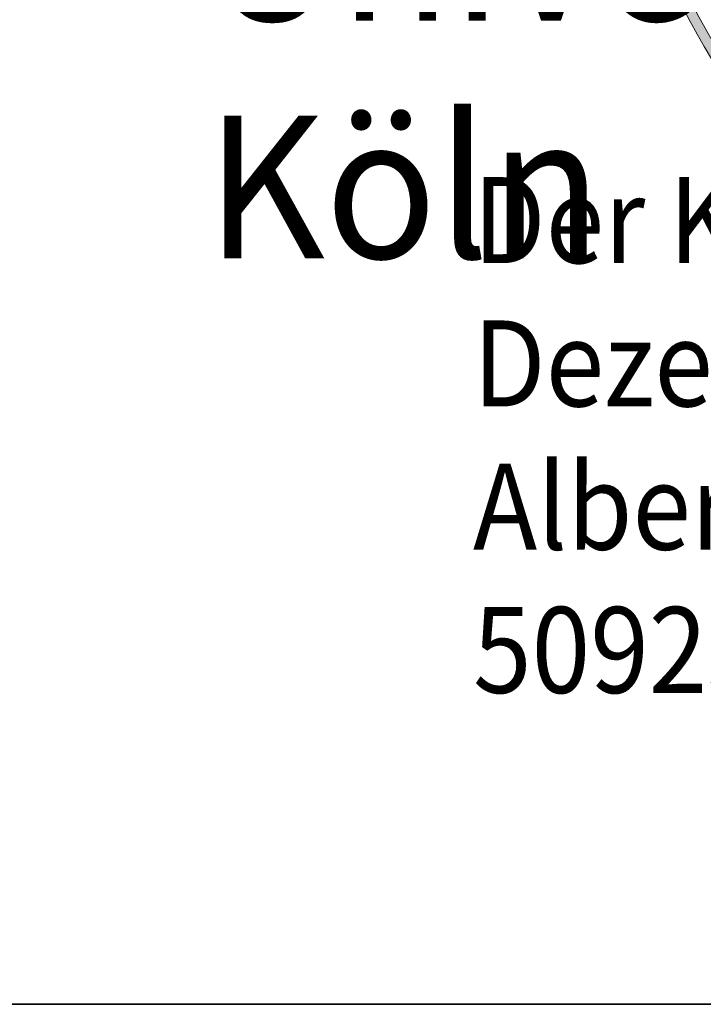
# Model space of a CAD drawing. Header units: metres. Extents: x -185 to -10, y 10 to 129.
# Tile 3 of 29: x -58 to -41, y 80 to 103. Entities that reach past the tile are written whole.
import ezdxf

# ---------------------------------------------------------------- set-up
doc = ezdxf.new("R2010")
doc.units = ezdxf.units.M
doc.header["$LTSCALE"] = 0.0125
doc.layers.add('Z_Schriftfeld-Logo', color=7, linetype='Continuous', lineweight=0, true_color=0xcccccc)
doc.layers.add('Z_Schriftfeld-Logoschraffur', color=7, linetype='Continuous', lineweight=0, true_color=0xdedede)
doc.styles.add('Arial', font='arial.ttf')

# ---------------------------------------------------------------- blocks, each defined once
blk = doc.blocks.new('UzK_Logo')
at = {"layer": 'Z_Schriftfeld-Logoschraffur'}
h = blk.add_hatch(color=256, dxfattribs=at)
h.dxf.hatch_style = 1
h.paths.add_polyline_path([(-11.866, 19.047), (-12.371, 19.047, 0.742279), (-0.259, -22.711), (-0.279, -22.707), (-0.33, -22.693), (-0.382, -22.676), (-0.433, -22.654), (-0.55, -22.635), (-0.669, -22.609), (-0.788, -22.578), (-0.907, -22.541), (-1.025, -22.5), (-1.141, -22.456), (-1.262, -22.405, -0.732246)])
h.paths.add_polyline_path([(6.501, -20.806), (7.435, -20.485), (8.349, -20.124), (9.242, -19.723), (10.114, -19.284), (10.963, -18.807), (11.787, -18.294), (12.587, -17.746), (13.361, -17.164), (14.107, -16.549), (14.825, -15.902), (15.514, -15.224), (16.119, -14.574), (16.119, -14.114), (16.069, -14.173), (15.434, -14.868), (14.77, -15.534), (14.077, -16.172), (13.356, -16.778), (12.61, -17.353), (11.837, -17.896), (11.041, -18.405), (10.221, -18.879), (9.379, -19.318), (8.515, -19.721), (7.632, -20.085), (6.729, -20.411), (5.807, -20.698), (4.869, -20.943), (3.914, -21.147), (2.945, -21.308), (2.591, -21.663), (3.593, -21.515), (4.579, -21.322), (5.549, -21.086)])
h.paths.add_polyline_path([(16.119, -16.001), (16.119, -15.614, -0.191981), (0.956, -22.421), (0.882, -22.452), (0.744, -22.504), (0.607, -22.55), (0.47, -22.59), (0.333, -22.623), (0.197, -22.65), (0.164, -22.656), (0.144, -22.664), (0.09, -22.684), (0.037, -22.7), (-0.018, -22.712, 0.200068)])
at = {"layer": 'Z_Schriftfeld-Logo'}
for radius, start, end in [(22.712, 123.0043, 315.2102), (22.441, 121.9227, 266.8864)]:
    blk.add_arc((0, 0), radius, start, end, dxfattribs=at)

msp = doc.modelspace()

# ---------------------------------------------------------------- linework, layer by layer
for points in [[(-185, 79.5), (-10, 79.5), (-10, 128.75), (-10, 79.5), (-185, 79.5), (-185, 129), (-10, 129), (-185, 129)], [(-57.642, 79.5), (-10.067, 79.5)]]:
    msp.add_lwpolyline(points)

# ---------------------------------------------------------------- block references
at = {"xscale": 0.87, "yscale": 0.87}
msp.add_blockref('UzK_Logo', (-24.31, 112.281), dxfattribs=at)

# ---------------------------------------------------------------- texts
at = {"attachment_point": 1, "style": 'Arial'}
for s, insert, char_height in [('{\\W0.95;Universität zu Köln}', (-53.276, 106.359), 3.4), ('{\\W0.9;Der Kanzler\\PDezernat 5\\PAlbertus Magnus Platz\\P50923 Köln}', (-46.902, 99.228), 2.05)]:
    msp.add_mtext_dynamic_manual_height_columns(s, width=36.98022, gutter_width=10, heights=[0], dxfattribs=dict(at, insert=insert, char_height=char_height))

doc.saveas('drawing.dxf')
